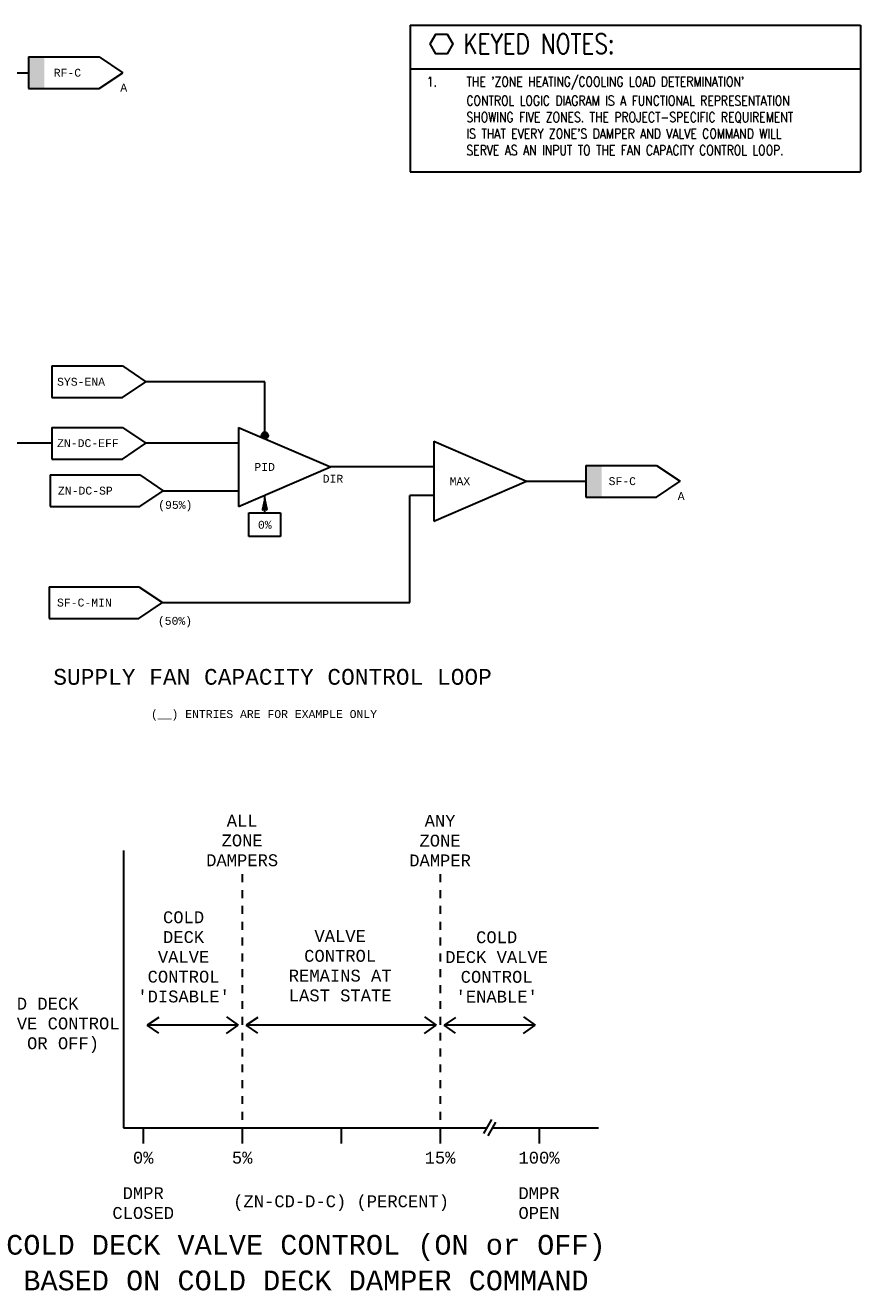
# Model space of a CAD drawing. Header units: inches. Extents: x 9.9 to 31.5, y 0.9 to 17.
# Tile 2 of 2: x 21 to 31.5, y 0.9 to 16.8. Entities that reach past the tile are written whole.
import ezdxf
from ezdxf.enums import TextEntityAlignment as Align

# ---------------------------------------------------------------- set-up
doc = ezdxf.new("R2010")
doc.units = ezdxf.units.IN
doc.header["$MEASUREMENT"] = 0
doc.layers.get('0').update_dxf_attribs({"lineweight": 13})
for name, color, linetype, lineweight in [('G-Anno-Std-Text-Tag', 231, 'Continuous', 30), ('M-ANNO-SYMB', 6, 'Continuous', 30), ('M-ANNO-TEXT', 2, 'Continuous', 30), ('M-DIAG-GRPH', 6, 'Continuous', 13), ('M-DIAG-INPD', 1, 'Continuous', 0)]:
    doc.layers.add(name, color=color, linetype=linetype, lineweight=lineweight)
doc.styles.add('Annotative', font='simplex.shx', dxfattribs={"width": 0.85, "height": 0.125})
doc.styles.add('CONTROLTXT', font='monotxt.shx')
doc.styles.add('Emc-Annotation', font='simplex.shx', dxfattribs={"width": 0.8})
doc.styles.add('Style-simplex', font='simplex.shx')

# ---------------------------------------------------------------- blocks, each defined once
blk = doc.blocks.new('_TagHexagon')
at = {"color": 0, "linetype": 'ByBlock', "flags": 128}
blk.add_lwpolyline([(-0.144, 0), (-0.072, 0.125), (0.072, 0.125), (0.144, 0), (0.072, -0.125), (-0.072, -0.125), (-0.144, 0)], close=True, dxfattribs=at)
at = {"color": 0, "style": 'Annotative'}
blk.add_attdef('TAGNUMBER', text='', height=0.0938, dxfattribs=at).set_placement((0, -0.047), align=Align.CENTER)
blk = doc.blocks.new('ColumnText_4')
at = {"layer": 'G-Anno-Std-Text-Tag', "style": 'Style-simplex', "width": 0.8}
for s, p in [('1.', (25.202, 4.098)), ("THE 'ZONE HEATING/COOLING LOAD DETERMINATION'", (25.702, 4.098)), ('CONTROL LOGIC DIAGRAM IS A FUNCTIONAL REPRESENTATION', (25.702, 3.858)), ('SHOWING FIVE ZONES. THE PROJECT-SPECIFIC REQUIREMENT', (25.702, 3.65)), ("IS THAT EVERY ZONE'S DAMPER AND VALVE COMMAND WILL", (25.702, 3.441)), ('SERVE AS AN INPUT TO THE FAN CAPACITY CONTROL LOOP.', (25.702, 3.233))]:
    blk.add_text(s, height=0.125, dxfattribs=at).set_placement(p, align=Align.TOP_LEFT)

msp = doc.modelspace()

# ---------------------------------------------------------------- hatches: boundary and pattern name
at = {"layer": 'M-ANNO-SYMB'}
for points in [[(21.017, 16.043), (21.017, 16.443), (21.217, 16.443), (21.217, 16.043)], [(28.058, 10.886), (28.058, 11.286), (28.258, 11.286), (28.258, 10.886)]]:
    msp.add_hatch(color=256, dxfattribs=at).paths.add_polyline_path(points)
h = msp.add_hatch(color=256, dxfattribs=at)
edge = h.paths.add_edge_path()
edge.add_arc((24.002, 11.665), 0.0417, 0, 360)

# ---------------------------------------------------------------- linework, layer by layer
at = {"layer": 'G-Anno-Std-Text-Tag', "color": 5}
for p, q in [((25.84, 16.842), (31.529, 16.842)), ((25.84, 16.292), (31.529, 16.292)), ((25.84, 14.993), (31.529, 14.993))]:
    msp.add_line(p, q, dxfattribs=at)
at = {"layer": 'M-ANNO-SYMB', "color": 5}
for p, q in [((25.84, 16.842), (25.84, 14.993)), ((31.529, 16.842), (31.529, 14.993))]:
    msp.add_line(p, q, dxfattribs=at)
at = {"layer": 'M-ANNO-SYMB'}
for p, q in [((21.017, 16.443), (21.91, 16.443)), ((21.017, 16.443), (21.017, 16.043)), ((21.91, 16.443), (22.207, 16.243)), ((20.267, 16.243), (21.017, 16.243)), ((21.91, 16.043), (22.207, 16.243)), ((21.017, 16.043), (21.91, 16.043)), ((21.311, 12.541, 0.021), (22.204, 12.541, 0.021)), ((21.311, 12.541, 0.021), (21.311, 12.141, 0.021)), ((22.204, 12.541, 0.021), (22.501, 12.341, 0.021)), ((22.204, 12.141, 0.021), (22.501, 12.341, 0.021)), ((24.002, 11.707, 0.036), (24.002, 12.341, 0.036)), ((21.311, 12.141, 0.021), (22.204, 12.141, 0.021)), ((21.311, 11.766, 0.021), (22.204, 11.766, 0.021)), ((21.311, 11.766, 0.021), (21.311, 11.366, 0.021)), ((22.204, 11.766, 0.021), (22.501, 11.566, 0.021)), ((23.67, 11.766, 0.036), (24.833, 11.266, 0.036)), ((23.67, 11.766, 0.036), (23.67, 10.766, 0.036)), ((21.311, 11.566, 0.021), (20.872, 11.566, 0.021)), ((22.204, 11.366, 0.021), (22.501, 11.566, 0.021)), ((26.137, 11.59, 0.036), (27.308, 11.086, 0.036)), ((26.137, 11.59, 0.036), (26.137, 10.583, 0.036)), ((21.311, 11.366, 0.021), (22.204, 11.366, 0.021)), ((23.67, 10.766, 0.036), (24.833, 11.266, 0.036)), ((26.137, 11.266, 0.036), (24.833, 11.266, 0.036)), ((28.058, 11.286, 0.036), (28.951, 11.286, 0.036)), ((28.058, 11.286, 0.036), (28.058, 10.886, 0.036)), ((28.951, 11.286, 0.036), (29.249, 11.086, 0.036)), ((21.289, 11.166, 0.036), (22.422, 11.166, 0.036)), ((21.289, 11.166, 0.036), (21.289, 10.766, 0.036)), ((22.422, 11.166, 0.036), (22.72, 10.966, 0.036)), ((26.137, 10.583, 0.036), (27.308, 11.086, 0.036)), ((27.308, 11.086, 0.036), (28.058, 11.086, 0.036)), ((28.951, 10.886, 0.036), (29.249, 11.086, 0.036)), ((22.422, 10.766, 0.036), (22.72, 10.966, 0.036)), ((24.002, 10.686, 0.036), (24.002, 10.909, 0.036)), ((26.137, 10.906, 0.036), (25.833, 10.906, 0.036)), ((25.833, 9.553, 0.032), (25.833, 10.906, 0.037)), ((28.058, 10.886, 0.036), (28.951, 10.886, 0.036)), ((21.289, 10.766, 0.036), (22.422, 10.766, 0.036)), ((23.973, 10.731, 0.036), (23.977, 10.728, 0.036)), ((23.974, 10.737, 0.036), (24.019, 10.781, 0.036)), ((23.975, 10.727, 0.036), (24.021, 10.773, 0.036)), ((23.975, 10.74, 0.036), (23.984, 10.731, 0.036)), ((23.977, 10.75, 0.036), (24.017, 10.79, 0.036)), ((23.977, 10.749, 0.036), (23.991, 10.735, 0.036)), ((23.979, 10.757, 0.036), (23.998, 10.738, 0.036)), ((23.98, 10.763, 0.036), (24.015, 10.799, 0.036)), ((23.981, 10.766, 0.036), (24.012, 10.735, 0.036)), ((23.983, 10.777, 0.036), (24.014, 10.807, 0.036)), ((23.983, 10.775, 0.036), (24.031, 10.726, 0.036)), ((23.984, 10.783, 0.036), (24.028, 10.739, 0.036)), ((23.986, 10.79, 0.036), (24.012, 10.816, 0.036)), ((23.986, 10.792, 0.036), (24.025, 10.753, 0.036)), ((23.988, 10.8, 0.036), (24.022, 10.766, 0.036)), ((23.989, 10.803, 0.036), (24.01, 10.825, 0.036)), ((23.99, 10.809, 0.036), (24.02, 10.779, 0.036)), ((23.992, 10.818, 0.036), (24.017, 10.793, 0.036)), ((23.994, 10.826, 0.036), (24.014, 10.806, 0.036)), ((23.996, 10.737, 0.036), (24.023, 10.764, 0.036)), ((24.007, 10.737, 0.036), (24.025, 10.756, 0.036)), ((24.014, 10.734, 0.036), (24.027, 10.747, 0.036)), ((24.02, 10.73, 0.036), (24.028, 10.738, 0.036)), ((24.027, 10.727, 0.036), (24.03, 10.73, 0.036)), ((23.802, 10.386, 0.036), (23.802, 10.686, 0.036)), ((23.802, 10.686, 0.036), (24.202, 10.686, 0.036)), ((24.202, 10.686, 0.036), (24.202, 10.386, 0.036)), ((24.202, 10.386, 0.036), (23.802, 10.386, 0.036)), ((21.277, 9.753, 0.036), (22.411, 9.753, 0.036)), ((21.277, 9.753, 0.036), (21.277, 9.353, 0.036)), ((22.411, 9.753, 0.036), (22.708, 9.553, 0.036)), ((22.411, 9.353, 0.036), (22.708, 9.553, 0.036)), ((21.277, 9.353, 0.036), (22.411, 9.353, 0.036))]:
    msp.add_line(p, q, dxfattribs=at)
at = {"layer": 'M-ANNO-SYMB', "color": 6}
for p, q in [((24.002, 12.341, 0.036), (22.501, 12.341, 0.021)), ((23.67, 11.566, 0.021), (22.501, 11.566, 0.021)), ((22.72, 10.966, 0.036), (23.67, 10.966, 0.036)), ((22.708, 9.553, 0.036), (25.833, 9.553, 0.036))]:
    msp.add_line(p, q, dxfattribs=at)
at = {"layer": 'M-ANNO-SYMB'}
msp.add_circle((24.002, 11.665, 0.036), 0.0417, dxfattribs=at)
msp.add_3dface([(24.031, 10.725, 0.036), (24.002, 10.863, 0.036), (23.972, 10.725, 0.036), (24.002, 10.74, 0.036)], dxfattribs=at)
at = {"layer": 'M-DIAG-GRPH', "linetype": 'Continuous', "lineweight": 30}
for p, q in [((22.216, 6.423), (22.216, 2.923)), ((23.716, 6.123), (23.716, 6.023)), ((26.216, 6.123), (26.216, 6.023)), ((23.716, 5.923), (23.716, 5.823)), ((26.216, 5.923), (26.216, 5.823)), ((23.716, 5.723), (23.716, 5.623)), ((26.216, 5.723), (26.216, 5.623)), ((23.716, 5.523), (23.716, 5.423)), ((26.216, 5.523), (26.216, 5.423)), ((23.716, 5.323), (23.716, 5.223)), ((26.216, 5.323), (26.216, 5.223)), ((23.716, 5.123), (23.716, 5.023)), ((26.216, 5.123), (26.216, 5.023)), ((23.716, 4.923), (23.716, 4.823)), ((26.216, 4.923), (26.216, 4.823)), ((23.716, 4.723), (23.716, 4.623)), ((26.216, 4.723), (26.216, 4.623)), ((23.716, 4.523), (23.716, 4.423)), ((26.216, 4.523), (26.216, 4.423)), ((23.716, 4.323), (23.716, 4.223)), ((26.216, 4.323), (26.216, 4.223)), ((23.716, 4.123), (23.716, 4.023)), ((26.216, 4.123), (26.216, 4.023)), ((23.716, 3.923), (23.716, 3.823)), ((26.216, 3.923), (26.216, 3.823)), ((23.716, 3.723), (23.716, 3.623)), ((26.216, 3.723), (26.216, 3.623)), ((23.716, 3.523), (23.716, 3.423)), ((26.216, 3.523), (26.216, 3.423)), ((23.716, 3.323), (23.716, 3.223)), ((26.216, 3.323), (26.216, 3.223)), ((23.716, 3.123), (23.716, 3.023)), ((26.216, 3.123), (26.216, 3.023)), ((22.216, 2.923), (26.805, 2.923)), ((22.466, 2.923), (22.466, 2.723)), ((23.716, 2.923), (23.716, 2.723)), ((24.966, 2.923), (24.966, 2.723)), ((26.216, 2.923), (26.216, 2.723)), ((26.864, 3.026), (26.764, 2.852)), ((26.918, 2.994), (26.818, 2.821)), ((26.877, 2.923), (28.216, 2.923)), ((27.466, 2.923), (27.466, 2.723))]:
    msp.add_line(p, q, dxfattribs=at)
at = {"layer": 'M-DIAG-GRPH', "lineweight": 30}
for p, q in [((22.662, 4.316), (22.516, 4.216)), ((23.52, 4.325), (23.666, 4.216)), ((23.912, 4.316), (23.766, 4.216)), ((26.02, 4.325), (26.166, 4.216)), ((26.412, 4.316), (26.266, 4.216)), ((27.27, 4.325), (27.416, 4.216)), ((23.666, 4.216), (22.516, 4.216)), ((22.662, 4.116), (22.516, 4.216)), ((23.52, 4.114), (23.666, 4.216)), ((26.166, 4.216), (23.766, 4.216)), ((23.912, 4.116), (23.766, 4.216)), ((26.02, 4.114), (26.166, 4.216)), ((27.416, 4.216), (26.266, 4.216)), ((26.412, 4.116), (26.266, 4.216)), ((27.27, 4.114), (27.416, 4.216))]:
    msp.add_line(p, q, dxfattribs=at)

# ---------------------------------------------------------------- block references
at = {"layer": 'G-Anno-Std-Text-Tag'}
for name, p in [('_TagHexagon', (26.235, 16.607)), ('ColumnText_4', (0.847, 12.095))]:
    msp.add_blockref(name, p, dxfattribs=at)

# ---------------------------------------------------------------- texts
at = {"layer": 'G-Anno-Std-Text-Tag', "color": 4, "insert": (26.51, 16.733), "char_height": 0.25, "width": 4.51592, "attachment_point": 1, "style": 'Emc-Annotation'}
msp.add_mtext('\\H1x;\\W0.8;\\C4;\\A1;KEYED NOTES:', dxfattribs=at)
at = {"layer": 'M-ANNO-TEXT', "style": 'CONTROLTXT'}
for s, insert, char_height, width, attachment_point in [('RF-C', (21.336, 16.243), 0.1, 0.89802, 4), ('A', (22.177, 16.106, -0.015), 0.1, 0.10559, 1), ('SYS-ENA', (21.378, 12.341, 0.021), 0.1, 0.89802, 4), ('ZN-DC-EFF', (21.378, 11.566, 0.021), 0.1, 0.89802, 4), ('PID', (23.87, 11.266, 0.036), 0.1, 0.8, 4), ('ZN-DC-SP', (21.389, 10.966, 0.036), 0.1, 0.99242, 4), ('MAX', (26.337, 11.086, 0.036), 0.1, 0.1842, 4), ('SF-C', (28.345, 11.086, 0.036), 0.1, 0.89802, 4), ('A', (29.218, 10.949, 0.021), 0.1, 0.10559, 1), ('0%', (24.002, 10.586, 0.036), 0.1, 0.8, 2), ('SF-C-MIN', (21.377, 9.553, 0.036), 0.1, 0.99242, 4), ('SUPPLY FAN CAPACITY CONTROL LOOP', (24.1, 8.513, -0.015), 0.2, 10.23958, 8)]:
    msp.add_mtext(s, dxfattribs=dict(at, insert=insert, char_height=char_height, width=width, attachment_point=attachment_point))
at = {"layer": 'M-DIAG-INPD', "linetype": 'Continuous', "lineweight": 30, "style": 'CONTROLTXT'}
for s, p in [('DIR', (24.733, 11.167, 0.036)), ('(95%%%)', (22.655, 10.837, 0.036)), ('(50%%%)', (22.651, 9.373, 0.036)), ('(__) ENTRIES ARE FOR EXAMPLE ONLY', (22.564, 8.196, 0.036))]:
    msp.add_text(s, height=0.1, dxfattribs=at).set_placement(p, align=Align.TOP_LEFT)
for s, p in [('0%%%', (22.466, 2.545)), ('5%%%', (23.716, 2.545)), ('15%%%', (26.216, 2.545)), ('100%%%', (27.466, 2.545))]:
    msp.add_text(s, height=0.15, dxfattribs=at).set_placement(p, align=Align.MIDDLE_CENTER)
msp.add_text('(ZN-CD-D-C) (PERCENT)', height=0.15, dxfattribs=at).set_placement((24.966, 1.919), align=Align.CENTER)
at = {"layer": 'M-DIAG-INPD', "lineweight": 30, "style": 'CONTROLTXT'}
for s, p in [('COLD DECK VALVE CONTROL (ON or OFF)', (24.522, 1.32)), ('BASED ON COLD DECK DAMPER COMMAND', (24.522, 0.87))]:
    msp.add_text(s, height=0.25, dxfattribs=at).set_placement(p, align=Align.CENTER)
at = {"layer": 'M-DIAG-INPD', "lineweight": 30, "char_height": 0.15, "style": 'CONTROLTXT'}
for s, insert, width, attachment_point in [('ALL\\PZONE\\PDAMPERS', (23.716, 6.223), 1.30712, 8), ('ANY\\PZONE\\PDAMPER', (26.216, 6.223), 1.30712, 8), ("COLD\\PDECK\\PVALVE CONTROL 'DISABLE'", (22.976, 4.503), 1.30712, 8), ('VALVE CONTROL REMAINS AT\\PLAST STATE', (24.954, 4.516), 1.30712, 8), ("COLD\\PDECK VALVE CONTROL 'ENABLE'", (26.931, 4.503), 1.30712, 8), ('COLD DECK\\PVALVE CONTROL\\P\\{ON OR OFF)', (20.48, 4.216), 1.68251, 4), ('DMPR\\PCLOSED', (22.466, 2.172), 1.30712, 2), ('DMPR\\POPEN', (27.466, 2.172), 1.30712, 2)]:
    msp.add_mtext(s, dxfattribs=dict(at, insert=insert, width=width, attachment_point=attachment_point))

doc.saveas('drawing.dxf')
